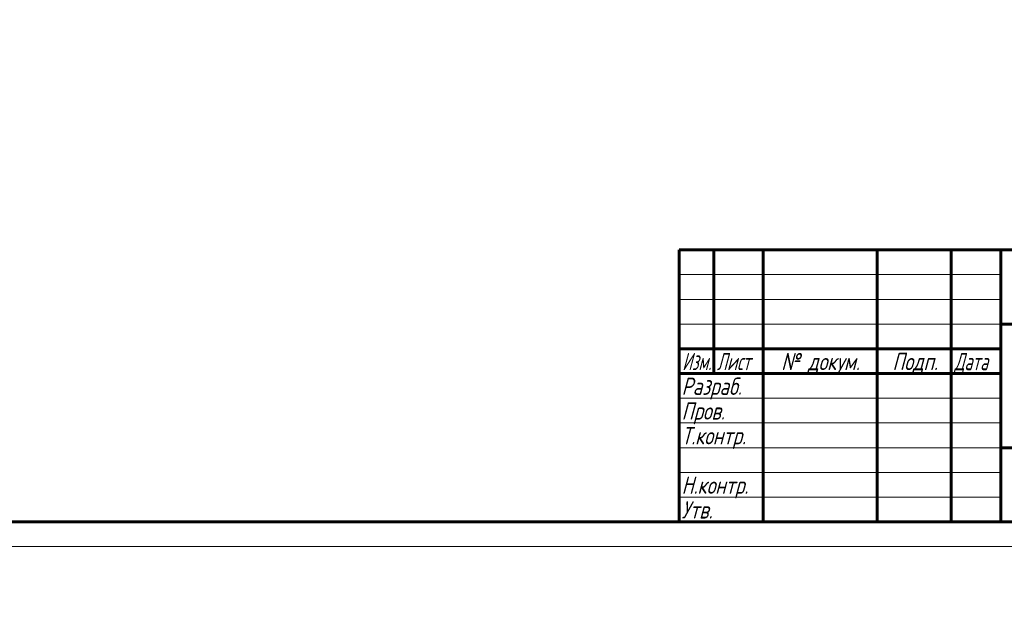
# Model space of a CAD drawing. Header units: millimetres. Extents: x 0 to 624, y -10 to 420.
# Tile 10 of 15: x 271 to 470, y -10 to 107. Entities that reach past the tile are written whole.
import ezdxf

# ---------------------------------------------------------------- set-up
doc = ezdxf.new("R2010")
doc.units = ezdxf.units.MM
doc.linetypes.add('K5LT_BASIC', pattern=[0])
doc.linetypes.add('K5LT_THIN', pattern=[0])
doc.layers.add('Системный слой', color=7, linetype='Continuous')
doc.layers.add('Системный слой (1)', color=251, linetype='Continuous', true_color=0x6c6c6c)
doc.styles.add('KDIMTEXTSTYLE', font='txt', dxfattribs={"width": 0.96, "oblique": 15, "height": 5})
doc.styles.add('KTEXTSTYLE', font='txt', dxfattribs={"width": 0.96, "height": 5})
doc.dimstyles.new('KDIMSTYLE (0.20)', dxfattribs={"dimtxt": 5, "dimasz": 1, "dimexe": 2, "dimexo": 0, "dimgap": 1, "dimtad": 1, "dimlfac": 5, "dimtxsty": 'KDIMTEXTSTYLE', "dimsah": 1, "dimcen": 0, "dimdle": 1, "dimadec": 0, "dimazin": 0, "dimtfac": 0.667, "dimtmove": 0, "dimatfit": 3, "dimfxl": 1, "dimtvp": 1, "dimtolj": 1, "dimtzin": 0, "dimarcsym": 0})

# ---------------------------------------------------------------- blocks, each defined once
blk = doc.blocks.new('D5')
at = {"layer": 'Системный слой (1)'}
for points in [[(449.14, 194.59), (453.23, 197.54), (448.52, 195.75), (449.27, 195.41)], [(367.81, 151.59), (372.52, 153.38), (371.77, 153.72), (371.9, 154.54)]]:
    blk.add_hatch(color=7, dxfattribs=at).paths.add_polyline_path(points)
at = {"layer": 'Системный слой (1)', "color": 7, "linetype": 'K5LT_THIN', "lineweight": 18, "true_color": 0xffffff}
for p, q in [((453.23, 197.54), (466.62, 204.74)), ((466.62, 204.74), (484.74, 204.74)), ((367.81, 151.59), (453.23, 197.54)), ((448.52, 195.75), (453.23, 197.54)), ((453.23, 197.54), (449.14, 194.59)), ((449.27, 195.41), (448.52, 195.75)), ((449.14, 194.59), (449.27, 195.41)), ((367.81, 151.59), (371.9, 154.54)), ((372.52, 153.38), (367.81, 151.59)), ((371.9, 154.54), (371.77, 153.72)), ((371.77, 153.72), (372.52, 153.38))]:
    blk.add_line(p, q, dxfattribs=at)
blk.add_wipeout([(468.62, 205.74), (468.62, 213.12), (482.18, 213.12), (482.18, 205.74)]).dxf.layer = 'Системный слой (1)'
at = {"layer": 'Системный слой (1)', "color": 7, "char_height": 5, "attachment_point": 1, "style": 'KTEXTSTYLE'}
for s, insert in [('\\fArial|b0|c204|p34;\\H5.0;\\W1.000;\\Q15;\\fGOST Type AU|b0|i0|c204|p34;\\Q15;\\W0.960;⌀', (468.62, 212.33)), ('\\fArial|b0|c204|p34;\\H5.0;\\W1.000;\\Q15;\\fGOST Type AU|b0|i0|c204|p34;\\Q15;\\W0.960;485', (471.93, 212.33))]:
    blk.add_mtext(s, dxfattribs=dict(at, insert=insert))
blk = doc.blocks.new('KDIMARROW_01')
at = {"layer": 'Системный слой'}
blk.add_hatch(color=0, dxfattribs=at).paths.add_polyline_path([(-5, -0.66), (0, 0), (-5, 0.66), (-4.5, 0)])
at = {"layer": 'Системный слой', "color": 0, "linetype": 'K5LT_THIN', "lineweight": 18}
for p, q in [((-4.5, 0), (-5, 0.66)), ((-5, 0.66), (0, 0)), ((0, 0), (-5, -0.66)), ((-5, -0.66), (-4.5, 0))]:
    blk.add_line(p, q, dxfattribs=at)
at = {"layer": 'Системный слой (1)', "color": 0, "linetype": 'K5LT_THIN', "lineweight": 18}
blk.add_line((190.42, 174.56), (190.22, 174.56), dxfattribs=at)
blk = doc.blocks.new('D6')
at = {"layer": 'Системный слой (1)'}
for points in [[(387.46, 199.56), (383.53, 202.71), (386.51, 198.65), (386.64, 199.47)], [(437.51, 146.41), (434.53, 150.48), (434.4, 149.66), (433.58, 149.57)]]:
    blk.add_hatch(color=7, dxfattribs=at).paths.add_polyline_path(points)
at = {"layer": 'Системный слой (1)', "color": 7, "linetype": 'K5LT_THIN', "lineweight": 18, "true_color": 0xffffff}
for p, q in [((383.53, 202.71), (387.46, 199.56)), ((386.51, 198.65), (383.53, 202.71)), ((383.53, 202.71), (437.51, 146.41)), ((386.64, 199.47), (386.51, 198.65)), ((387.46, 199.56), (386.64, 199.47)), ((433.58, 149.57), (434.4, 149.66)), ((437.51, 146.41), (433.58, 149.57)), ((434.4, 149.66), (434.53, 150.48)), ((434.53, 150.48), (437.51, 146.41)), ((437.51, 146.41), (455.64, 127.51)), ((455.64, 127.51), (474.02, 127.51))]:
    blk.add_line(p, q, dxfattribs=at)
blk.add_wipeout([(457.64, 128.51), (457.64, 135.89), (471.45, 135.89), (471.45, 128.51)]).dxf.layer = 'Системный слой (1)'
at = {"layer": 'Системный слой (1)', "color": 7, "char_height": 5, "attachment_point": 1, "style": 'KTEXTSTYLE'}
for s, insert in [('\\fArial|b0|c204|p34;\\H5.0;\\W1.000;\\Q15;\\fGOST Type AU|b0|i0|c204|p34;\\Q15;\\W0.960;⌀', (457.64, 135.1)), ('\\fArial|b0|c204|p34;\\H5.0;\\W1.000;\\Q15;\\fGOST Type AU|b0|i0|c204|p34;\\Q15;\\W0.960;390', (460.94, 135.1))]:
    blk.add_mtext(s, dxfattribs=dict(at, insert=insert))
blk = doc.blocks.new('D11')
at = {"layer": 'Системный слой (1)'}
for points in [[(206.23, 55.89), (210.14, 59.08), (205.54, 57.02), (206.31, 56.72)], [(172.69, 35.97), (177.29, 38.04), (176.52, 38.33), (176.6, 39.16)]]:
    blk.add_hatch(color=7, dxfattribs=at).paths.add_polyline_path(points)
at = {"layer": 'Системный слой (1)', "color": 7, "linetype": 'K5LT_THIN', "lineweight": 18, "true_color": 0xffffff}
for p, q in [((210.14, 59.08), (223.82, 67.53)), ((223.82, 67.53), (242.47, 67.53)), ((172.69, 35.97), (210.14, 59.08)), ((205.54, 57.02), (210.14, 59.08)), ((210.14, 59.08), (206.23, 55.89)), ((206.31, 56.72), (205.54, 57.02)), ((206.23, 55.89), (206.31, 56.72)), ((172.69, 35.97), (176.6, 39.16)), ((177.29, 38.04), (172.69, 35.97)), ((176.6, 39.16), (176.52, 38.33)), ((176.52, 38.33), (177.29, 38.04))]:
    blk.add_line(p, q, dxfattribs=at)
blk.add_wipeout([(225.82, 68.53), (225.82, 75.91), (239.88, 75.91), (239.88, 68.53)]).dxf.layer = 'Системный слой (1)'
at = {"layer": 'Системный слой (1)', "color": 7, "char_height": 5, "attachment_point": 1, "style": 'KTEXTSTYLE'}
for s, insert in [('\\fArial|b0|c204|p34;\\H5.0;\\W1.000;\\Q15;\\fGOST Type AU|b0|i0|c204|p34;\\Q15;\\W0.960;⌀', (225.82, 75.11)), ('\\fArial|b0|c204|p34;\\H5.0;\\W1.000;\\Q15;\\fGOST Type AU|b0|i0|c204|p34;\\Q15;\\W0.960;220', (229.12, 75.11))]:
    blk.add_mtext(s, dxfattribs=dict(at, insert=insert))
blk = doc.blocks.new('U88')
at = {"color": 143, "linetype": 'K5LT_BASIC', "lineweight": 60, "true_color": 0x33acca}
for p, q in [((404, 60), (589, 60)), ((404, 5), (404, 60)), ((411, 35), (411, 60)), ((421, 5), (421, 60)), ((444, 5), (444, 60)), ((459, 5), (459, 60)), ((469, 5), (469, 60)), ((469, 45), (589, 45)), ((404, 40), (469, 40)), ((404, 35), (469, 35)), ((469, 20), (539, 20)), ((589, 5), (20, 5))]:
    blk.add_line(p, q, dxfattribs=at)
at = {"color": 7, "linetype": 'K5LT_THIN', "lineweight": 18, "true_color": 0xffffff}
for p, q in [((404, 55), (469, 55)), ((404, 50), (469, 50)), ((404, 45), (469, 45)), ((404, 30), (469, 30)), ((404, 25), (469, 25)), ((404, 20), (469, 20)), ((404, 15), (469, 15)), ((404, 10), (469, 10)), ((594, 0), (0, 0))]:
    blk.add_line(p, q, dxfattribs=at)
at = {"color": 7, "char_height": 3.5, "attachment_point": 1, "style": 'KTEXTSTYLE'}
for s, insert in [('\\fArial|b0|c204|p34;\\H5.0;\\W1.000;\\Q15;\\fGOST Type AU|b0|i0|c204|p34;\\Q15;\\W0.786;\\H3.50;Изм.', (404.62, 39.18)), ('\\fArial|b0|c204|p34;\\H5.0;\\W1.000;\\Q15;\\fGOST Type AU|b0|i0|c204|p34;\\Q15;\\W0.800;\\H3.50;Лист', (411.61, 39.18)), ('\\fArial|b0|c204|p34;\\H5.0;\\W1.000;\\Q15;\\fGOST Type AU|b0|i0|c204|p34;\\Q15;\\W0.960;\\H3.50;№ докум.', (424.63, 39.18)), ('\\fArial|b0|c204|p34;\\H5.0;\\W1.000;\\Q15;\\fGOST Type AU|b0|i0|c204|p34;\\Q15;\\W0.960;\\H3.50;Подп.', (447.1, 39.18)), ('\\fArial|b0|c204|p34;\\H5.0;\\W1.000;\\Q15;\\fGOST Type AU|b0|i0|c204|p34;\\Q15;\\W0.800;\\H3.50;Дата', (459.61, 39.18)), ('\\fArial|b0|c204|p34;\\H5.0;\\W1.000;\\Q15;\\fGOST Type AU|b0|i0|c204|p34;\\Q15;\\W0.960;\\H3.50;Разраб.', (404.5, 34.18)), ('\\fArial|b0|c204|p34;\\H5.0;\\W1.000;\\Q15;\\fGOST Type AU|b0|i0|c204|p34;\\Q15;\\W0.960;\\H3.50;Пров.', (404.5, 29.18)), ('\\fArial|b0|c204|p34;\\H5.0;\\W1.000;\\Q15;\\fGOST Type AU|b0|i0|c204|p34;\\Q15;\\W0.960;\\H3.50;Т.контр.', (404.5, 24.18)), ('\\fArial|b0|c204|p34;\\H5.0;\\W1.000;\\Q15;\\fGOST Type AU|b0|i0|c204|p34;\\Q15;\\W0.960;\\H3.50;Н.контр.', (404.5, 14.18)), ('\\fArial|b0|c204|p34;\\H5.0;\\W1.000;\\Q15;\\fGOST Type AU|b0|i0|c204|p34;\\Q15;\\W0.960;\\H3.50;Утв.', (404.5, 9.18))]:
    blk.add_mtext(s, dxfattribs=dict(at, insert=insert))

msp = doc.modelspace()

# ---------------------------------------------------------------- dimensions: what is measured, and where the dimension line sits
at = {"layer": 'Системный слой (1)', "color": 7}
dim = msp.add_diameter_dim_2p(p1=(196.9562, 59.6876), p2=(624.0844, 289.4407), dimstyle='KDIMSTYLE (0.20)', override={"dimtih": 1, "dimtoh": 1, "dimpost": '\\fGOST Type AU|b0|c204|p34;\\H5.0;\\W0.960;\\Q15;<>', "dimblk1": 'KDIMARROW_01', "dimblk2": 'KDIMARROW_01', "dimclrt": 7, "dimtol": 1, "dimtp": 0, "dimtm": 0, "dimtdec": 5, "dimtmove": 1, "dimatfit": 2, "dimtolj": 1}, dxfattribs=at)
dim.commit()
dim.dimension.update_dxf_attribs({"geometry": 'D5', "text_midpoint": (468.6191, 204.7398), "dimtype": 163})

# ---------------------------------------------------------------- next in the draw order: dimensions: what is measured, and where the dimension line sits
dim = msp.add_diameter_dim_2p(p1=(275.5621, 315.3167), p2=(545.4785, 33.8116), dimstyle='KDIMSTYLE (0.20)', override={"dimtih": 1, "dimtoh": 1, "dimpost": '\\fGOST Type AU|b0|c204|p34;\\H5.0;\\W0.960;\\Q15;<>', "dimblk1": 'KDIMARROW_01', "dimblk2": 'KDIMARROW_01', "dimclrt": 7, "dimtol": 1, "dimtp": 0, "dimtm": 0, "dimtdec": 5, "dimtmove": 1, "dimatfit": 2, "dimtolj": 1}, dxfattribs=at)
dim.commit()
dim.dimension.update_dxf_attribs({"geometry": 'D6', "text_midpoint": (457.6364, 127.511), "dimtype": 163})

# ---------------------------------------------------------------- next in the draw order: dimensions: what is measured, and where the dimension line sits
dim = msp.add_diameter_dim_2p(p1=(97.8105, -10.251), p2=(285.02, 105.3025), dimstyle='KDIMSTYLE (0.20)', override={"dimtih": 1, "dimtoh": 1, "dimpost": '\\fGOST Type AU|b0|c204|p34;\\H5.0;\\W0.960;\\Q15;<>', "dimblk1": 'KDIMARROW_01', "dimblk2": 'KDIMARROW_01', "dimclrt": 7, "dimtol": 1, "dimtp": 0, "dimtm": 0, "dimtdec": 5, "dimtmove": 1, "dimatfit": 2, "dimtolj": 1}, dxfattribs=at)
dim.commit()
dim.dimension.update_dxf_attribs({"geometry": 'D11', "text_midpoint": (225.8175, 67.5257), "dimtype": 163})

# ---------------------------------------------------------------- next in the draw order: block references
msp.add_blockref('U88', (0, 0))

doc.saveas('drawing.dxf')
